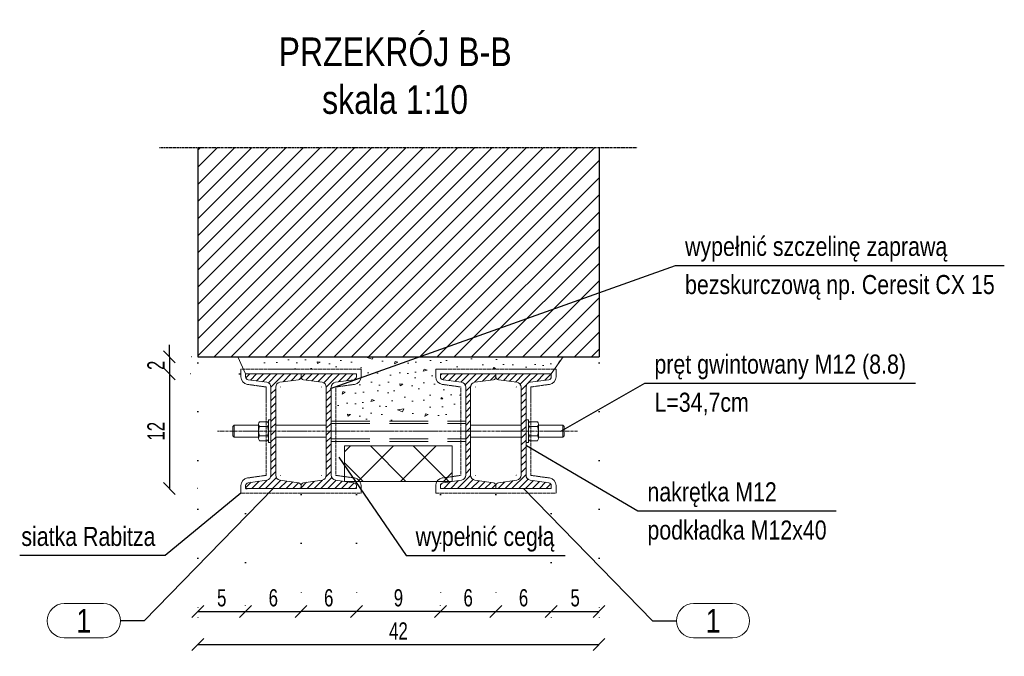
# Model space of a CAD drawing. Header units: millimetres. Extents: x 11149 to 111407, y -107619 to -23630.
# Tile 197 of 245: x 19068 to 19325, y -28778 to -28611. Entities that reach past the tile are written whole.
import ezdxf
from ezdxf.enums import TextEntityAlignment as Align

# ---------------------------------------------------------------- set-up
doc = ezdxf.new("R2010")
doc.units = ezdxf.units.MM
doc.header["$LTSCALE"] = 2
for name, pattern in [('CENTER2', [28.575, 19.05, -3.175, 3.175, -3.175]), ('DOT', [6.35, 0, -6.35]), ('HIDDEN', [9.525, 6.35, -3.175])]:
    doc.linetypes.add(name, pattern=pattern)
doc.layers.get('0').update_dxf_attribs({"plot": 0})
doc.layers.get('Defpoints').update_dxf_attribs({"color": 1})
for name, color, linetype, lineweight in [('e-cad_252', 252, 'HIDDEN', 9), ('e-cad_cienkie', 1, 'Continuous', 9), ('e-cad_kontur', 2, 'Continuous', 25), ('e-cad_opisy', 7, 'Continuous', 9), ('e-cad_osie', 22, 'CENTER2', 9), ('e-cad_stal_kontur', 222, 'Continuous', 20), ('e-cad_stal_ukryte', 222, 'HIDDEN', 9), ('e-cad_stal_wypelnienia', 224, 'Continuous', 9), ('e-cad_wymiary', 4, 'Continuous', 9)]:
    doc.layers.add(name, color=color, linetype=linetype, lineweight=lineweight)
doc.layers.add('e-cad_ukryte', color=30, linetype='HIDDEN')
doc.styles.add('e-cad_1', font='arial.ttf', dxfattribs={"width": 0.7})
doc.styles.add('e-cad_2', font='arial.ttf', dxfattribs={"width": 0.8})
doc.dimstyles.new('e-cad_1_10_[cm]', dxfattribs={"dimtxt": 1.8, "dimasz": 1.25, "dimexe": 1.25, "dimexo": 0.625, "dimgap": 0.5, "dimtad": 1, "dimdec": 0, "dimrnd": 1, "dimzin": 1, "dimtxsty": 'e-cad_1', "dimblk": 'OBLIQUE', "dimcen": 2.5, "dimclrd": 256, "dimclre": 252, "dimclrt": 7, "dimadec": 0, "dimazin": 0, "dimtfac": 1, "dimtix": 1, "dimtmove": 2, "dimatfit": 3, "dimldrblk": 'NONE', "dimfxl": 60, "dimfxlon": 1, "dimarcsym": 0})
doc.dimstyles.new('e-cad_1_25_10[cm]', dxfattribs={"dimscale": 2.5, "dimtxt": 1.8, "dimasz": 1.25, "dimexe": 1.25, "dimexo": 0.625, "dimgap": 0.5, "dimtad": 1, "dimdec": 0, "dimlfac": 0.4, "dimrnd": 1, "dimzin": 1, "dimtxsty": 'e-cad_1', "dimblk": 'OBLIQUE', "dimcen": 2.5, "dimclrd": 30, "dimclre": 252, "dimclrt": 7, "dimadec": 0, "dimazin": 0, "dimtfac": 1, "dimtix": 1, "dimtmove": 2, "dimatfit": 3, "dimfxl": 60, "dimfxlon": 1, "dimarcsym": 0})
doc.dimstyles.new('e-cad_1_25_[cm]', dxfattribs={"dimscale": 2.5, "dimtxt": 1.8, "dimasz": 1.25, "dimexe": 1.25, "dimexo": 0.625, "dimgap": 0.5, "dimtad": 1, "dimdec": 0, "dimrnd": 1, "dimzin": 1, "dimtxsty": 'e-cad_1', "dimblk": 'OBLIQUE', "dimcen": 2.5, "dimclrd": 256, "dimclre": 252, "dimclrt": 7, "dimadec": 0, "dimazin": 0, "dimtfac": 1, "dimtix": 1, "dimtmove": 2, "dimatfit": 3, "dimldrblk": 'NONE', "dimfxl": 60, "dimfxlon": 1, "dimarcsym": 0})

# ---------------------------------------------------------------- blocks, each defined once
blk = doc.blocks.new('_OBLIQUE')
at = {"color": 0, "linetype": 'ByBlock', "lineweight": -2}
blk.add_line((-0.5, -0.5), (0.5, 0.5), dxfattribs=at)
blk = doc.blocks.new('e-cad_StalOpisNiezliczalny_1')
at = {"layer": 'e-cad_cienkie', "ltscale": 0.4}
blk.add_lwpolyline([(5.87, 1.8), (1.78, 1.8, 0.991311), (1.78, -1.8), (5.87, -1.8, 0.991311)], format="xyb", close=True, dxfattribs=at)
at = {"layer": 'e-cad_opisy', "color": 9, "ltscale": 0.04, "style": 'e-cad_1', "width": 0.8}
blk.add_attdef('NR', text='', height=2.5, dxfattribs=at).set_placement((3.83, 0), align=Align.MIDDLE_CENTER)
blk = doc.blocks.new('*D1272')
at = {"layer": 'Defpoints', "color": 0, "ltscale": 0.5}
for p in [(19114.31, -28699.13), (19106.85, -28703.63), (19126.81, -28703.63)]:
    blk.add_point(p, dxfattribs=at)
at = {"layer": 'e-cad_opisy', "color": 30, "lineweight": -2}
for p, q in [((19106.85, -28699.13), (19106.85, -28696)), ((19106.85, -28699.13), (19106.85, -28703.63)), ((19106.85, -28703.63), (19106.85, -28706.75))]:
    blk.add_line(p, q, dxfattribs=at)
at = {"layer": 'e-cad_opisy', "color": 252, "linetype": 'DOT', "lineweight": -2}
for p, q in [((19112.75, -28699.13), (19103.72, -28699.13)), ((19125.25, -28703.63), (19103.72, -28703.63))]:
    blk.add_line(p, q, dxfattribs=at)
at = {"layer": 'e-cad_opisy', "color": 30, "lineweight": -2, "ltscale": 0.5, "xscale": 3.125, "yscale": 3.125, "zscale": 3.125}
for p, rotation in [((19106.85, -28699.13), 270), ((19106.85, -28703.63), 90)]:
    blk.add_blockref('_OBLIQUE', p, dxfattribs=dict(at, rotation=rotation))
at = {"layer": 'e-cad_opisy', "color": 7, "ltscale": 0.5, "insert": (19103.34, -28701.38), "char_height": 4.5, "attachment_point": 5, "rotation": 90, "style": 'e-cad_1'}
blk.add_mtext('2', dxfattribs=at)
blk = doc.blocks.new('*D1273')
at = {"layer": 'Defpoints', "color": 0, "ltscale": 0.5}
for p in [(19126.81, -28703.63), (19106.85, -28733.63), (19128.6, -28733.63)]:
    blk.add_point(p, dxfattribs=at)
at = {"layer": 'e-cad_opisy', "color": 252, "linetype": 'DOT', "lineweight": -2}
for p, q in [((19125.25, -28703.63), (19103.72, -28703.63)), ((19127.04, -28733.63), (19103.72, -28733.63))]:
    blk.add_line(p, q, dxfattribs=at)
at = {"layer": 'e-cad_opisy', "color": 30, "lineweight": -2}
blk.add_line((19106.85, -28703.63), (19106.85, -28733.63), dxfattribs=at)
at = {"layer": 'e-cad_opisy', "color": 30, "lineweight": -2, "ltscale": 0.5, "xscale": 3.125, "yscale": 3.125, "zscale": 3.125}
for p, rotation in [((19106.85, -28703.63), 90), ((19106.85, -28733.63), 270)]:
    blk.add_blockref('_OBLIQUE', p, dxfattribs=dict(at, rotation=rotation))
at = {"layer": 'e-cad_opisy', "color": 7, "ltscale": 0.5, "insert": (19103.34, -28718.63), "char_height": 4.5, "attachment_point": 5, "rotation": 90, "style": 'e-cad_1'}
blk.add_mtext('12', dxfattribs=at)
blk = doc.blocks.new('*D1274')
at = {"layer": 'Defpoints', "color": 0, "ltscale": 0.5}
for p in [(19114.31, -28699.13), (19126.81, -28738.63), (19126.81, -28765.84)]:
    blk.add_point(p, dxfattribs=at)
at = {"layer": 'e-cad_opisy', "color": 252, "linetype": 'DOT', "lineweight": -2}
for p, q in [((19114.31, -28700.69), (19114.31, -28768.97)), ((19126.81, -28740.19), (19126.81, -28768.97))]:
    blk.add_line(p, q, dxfattribs=at)
at = {"layer": 'e-cad_opisy', "color": 30, "lineweight": -2}
blk.add_line((19114.31, -28765.84), (19126.81, -28765.84), dxfattribs=at)
at = {"layer": 'e-cad_opisy', "color": 30, "lineweight": -2, "ltscale": 0.5, "xscale": 3.125, "yscale": 3.125, "zscale": 3.125, "rotation": 180}
blk.add_blockref('_OBLIQUE', (19114.31, -28765.84), dxfattribs=at)
at = {"layer": 'e-cad_opisy', "color": 30, "lineweight": -2, "ltscale": 0.5, "xscale": 3.125, "yscale": 3.125, "zscale": 3.125}
blk.add_blockref('_OBLIQUE', (19126.81, -28765.84), dxfattribs=at)
at = {"layer": 'e-cad_opisy', "color": 7, "ltscale": 0.5, "insert": (19120.56, -28762.3), "char_height": 4.5, "attachment_point": 5, "style": 'e-cad_1'}
blk.add_mtext('5', dxfattribs=at)
blk = doc.blocks.new('*D1275')
at = {"layer": 'Defpoints', "color": 0, "ltscale": 0.5}
for p in [(19219.31, -28699.13), (19206.81, -28738.63), (19219.31, -28765.84)]:
    blk.add_point(p, dxfattribs=at)
at = {"layer": 'e-cad_opisy', "color": 252, "linetype": 'DOT', "lineweight": -2}
for p, q in [((19219.31, -28700.69), (19219.31, -28768.97)), ((19206.81, -28740.19), (19206.81, -28768.97))]:
    blk.add_line(p, q, dxfattribs=at)
at = {"layer": 'e-cad_opisy', "color": 30, "lineweight": -2}
blk.add_line((19206.81, -28765.84), (19219.31, -28765.84), dxfattribs=at)
at = {"layer": 'e-cad_opisy', "color": 30, "lineweight": -2, "ltscale": 0.5, "xscale": 3.125, "yscale": 3.125, "zscale": 3.125, "rotation": 180}
blk.add_blockref('_OBLIQUE', (19206.81, -28765.84), dxfattribs=at)
at = {"layer": 'e-cad_opisy', "color": 30, "lineweight": -2, "ltscale": 0.5, "xscale": 3.125, "yscale": 3.125, "zscale": 3.125}
blk.add_blockref('_OBLIQUE', (19219.31, -28765.84), dxfattribs=at)
at = {"layer": 'e-cad_opisy', "color": 7, "ltscale": 0.5, "insert": (19213.06, -28762.3), "char_height": 4.5, "attachment_point": 5, "style": 'e-cad_1'}
blk.add_mtext('5', dxfattribs=at)
blk = doc.blocks.new('*D1276')
at = {"layer": 'Defpoints', "color": 0, "ltscale": 0.5}
for p in [(19114.31, -28765.84), (19219.31, -28765.84), (19219.31, -28774.46)]:
    blk.add_point(p, dxfattribs=at)
at = {"layer": 'e-cad_opisy', "color": 252, "linetype": 'DOT', "lineweight": -2}
for p, q in [((19114.31, -28767.4), (19114.31, -28777.59)), ((19219.31, -28767.4), (19219.31, -28777.59))]:
    blk.add_line(p, q, dxfattribs=at)
at = {"layer": 'e-cad_opisy', "color": 30, "lineweight": -2}
blk.add_line((19114.31, -28774.46), (19219.31, -28774.46), dxfattribs=at)
at = {"layer": 'e-cad_opisy', "color": 30, "lineweight": -2, "ltscale": 0.5, "xscale": 3.125, "yscale": 3.125, "zscale": 3.125, "rotation": 180}
blk.add_blockref('_OBLIQUE', (19114.31, -28774.46), dxfattribs=at)
at = {"layer": 'e-cad_opisy', "color": 30, "lineweight": -2, "ltscale": 0.5, "xscale": 3.125, "yscale": 3.125, "zscale": 3.125}
blk.add_blockref('_OBLIQUE', (19219.31, -28774.46), dxfattribs=at)
at = {"layer": 'e-cad_opisy', "color": 7, "ltscale": 0.5, "insert": (19166.81, -28770.95), "char_height": 4.5, "attachment_point": 5, "style": 'e-cad_1'}
blk.add_mtext('42', dxfattribs=at)
blk = doc.blocks.new('*D1297')
at = {"layer": 'Defpoints', "color": 0, "ltscale": 0.5}
for p in [(19141.31, -28733.63), (19126.81, -28765.84), (19141.31, -28765.84)]:
    blk.add_point(p, dxfattribs=at)
at = {"layer": 'e-cad_opisy', "color": 252, "linetype": 'DOT', "lineweight": -2}
for p, q in [((19141.31, -28735.19), (19141.31, -28768.97)), ((19126.81, -28764.28), (19126.81, -28762.72))]:
    blk.add_line(p, q, dxfattribs=at)
at = {"layer": 'e-cad_opisy', "color": 30, "lineweight": -2}
blk.add_line((19126.81, -28765.84), (19141.31, -28765.84), dxfattribs=at)
at = {"layer": 'e-cad_opisy', "color": 30, "lineweight": -2, "ltscale": 0.5, "xscale": 3.125, "yscale": 3.125, "zscale": 3.125, "rotation": 180}
blk.add_blockref('_OBLIQUE', (19126.81, -28765.84), dxfattribs=at)
at = {"layer": 'e-cad_opisy', "color": 30, "lineweight": -2, "ltscale": 0.5, "xscale": 3.125, "yscale": 3.125, "zscale": 3.125}
blk.add_blockref('_OBLIQUE', (19141.31, -28765.84), dxfattribs=at)
at = {"layer": 'e-cad_opisy', "color": 7, "ltscale": 0.5, "insert": (19134.06, -28762.29), "char_height": 4.5, "attachment_point": 5, "style": 'e-cad_1'}
blk.add_mtext('6', dxfattribs=at)
blk = doc.blocks.new('*D1298')
at = {"layer": 'Defpoints', "color": 0, "ltscale": 0.5}
for p in [(19177.81, -28733.63), (19192.31, -28733.63), (19192.31, -28765.84)]:
    blk.add_point(p, dxfattribs=at)
at = {"layer": 'e-cad_opisy', "color": 252, "linetype": 'DOT', "lineweight": -2}
for p, q in [((19177.81, -28735.19), (19177.81, -28768.97)), ((19192.31, -28735.19), (19192.31, -28768.97))]:
    blk.add_line(p, q, dxfattribs=at)
at = {"layer": 'e-cad_opisy', "color": 30, "lineweight": -2}
blk.add_line((19177.81, -28765.84), (19192.31, -28765.84), dxfattribs=at)
at = {"layer": 'e-cad_opisy', "color": 30, "lineweight": -2, "ltscale": 0.5, "xscale": 3.125, "yscale": 3.125, "zscale": 3.125, "rotation": 180}
blk.add_blockref('_OBLIQUE', (19177.81, -28765.84), dxfattribs=at)
at = {"layer": 'e-cad_opisy', "color": 30, "lineweight": -2, "ltscale": 0.5, "xscale": 3.125, "yscale": 3.125, "zscale": 3.125}
blk.add_blockref('_OBLIQUE', (19192.31, -28765.84), dxfattribs=at)
at = {"layer": 'e-cad_opisy', "color": 7, "ltscale": 0.5, "insert": (19185.06, -28762.29), "char_height": 4.5, "attachment_point": 5, "style": 'e-cad_1'}
blk.add_mtext('6', dxfattribs=at)
blk = doc.blocks.new('*D1299')
at = {"layer": 'Defpoints', "color": 0, "ltscale": 0.5}
for p in [(19192.31, -28733.63), (19206.81, -28765.84), (19206.81, -28765.84)]:
    blk.add_point(p, dxfattribs=at)
at = {"layer": 'e-cad_opisy', "color": 252, "linetype": 'DOT', "lineweight": -2}
for p, q in [((19192.31, -28735.19), (19192.31, -28768.97)), ((19206.81, -28767.4), (19206.81, -28768.97))]:
    blk.add_line(p, q, dxfattribs=at)
at = {"layer": 'e-cad_opisy', "color": 30, "lineweight": -2}
blk.add_line((19192.31, -28765.84), (19206.81, -28765.84), dxfattribs=at)
at = {"layer": 'e-cad_opisy', "color": 30, "lineweight": -2, "ltscale": 0.5, "xscale": 3.125, "yscale": 3.125, "zscale": 3.125, "rotation": 180}
blk.add_blockref('_OBLIQUE', (19192.31, -28765.84), dxfattribs=at)
at = {"layer": 'e-cad_opisy', "color": 30, "lineweight": -2, "ltscale": 0.5, "xscale": 3.125, "yscale": 3.125, "zscale": 3.125}
blk.add_blockref('_OBLIQUE', (19206.81, -28765.84), dxfattribs=at)
at = {"layer": 'e-cad_opisy', "color": 7, "ltscale": 0.5, "insert": (19199.56, -28762.29), "char_height": 4.5, "attachment_point": 5, "style": 'e-cad_1'}
blk.add_mtext('6', dxfattribs=at)
blk = doc.blocks.new('*D1306')
at = {"layer": 'Defpoints', "color": 0, "ltscale": 0.5}
for p in [(19155.81, -28733.63), (19155.81, -28765.84), (19177.81, -28765.84)]:
    blk.add_point(p, dxfattribs=at)
at = {"layer": 'e-cad_opisy', "color": 252, "linetype": 'DOT', "lineweight": -2}
for p, q in [((19155.81, -28735.19), (19155.81, -28768.97)), ((19177.81, -28764.28), (19177.81, -28762.72))]:
    blk.add_line(p, q, dxfattribs=at)
at = {"layer": 'e-cad_opisy', "color": 30, "lineweight": -2}
blk.add_line((19177.81, -28765.84), (19155.81, -28765.84), dxfattribs=at)
at = {"layer": 'e-cad_opisy', "color": 30, "lineweight": -2, "ltscale": 0.5, "xscale": 3.125, "yscale": 3.125, "zscale": 3.125, "rotation": 180}
blk.add_blockref('_OBLIQUE', (19155.81, -28765.84), dxfattribs=at)
at = {"layer": 'e-cad_opisy', "color": 30, "lineweight": -2, "ltscale": 0.5, "xscale": 3.125, "yscale": 3.125, "zscale": 3.125}
blk.add_blockref('_OBLIQUE', (19177.81, -28765.84), dxfattribs=at)
at = {"layer": 'e-cad_opisy', "color": 7, "ltscale": 0.5, "insert": (19166.81, -28762.29), "char_height": 4.5, "attachment_point": 5, "style": 'e-cad_1'}
blk.add_mtext('9', dxfattribs=at)
blk = doc.blocks.new('*D1307')
at = {"layer": 'Defpoints', "color": 0, "ltscale": 0.5}
for p in [(19141.31, -28733.63), (19155.81, -28733.63), (19141.31, -28765.84)]:
    blk.add_point(p, dxfattribs=at)
at = {"layer": 'e-cad_opisy', "color": 252, "linetype": 'DOT', "lineweight": -2}
for p, q in [((19141.31, -28735.19), (19141.31, -28768.97)), ((19155.81, -28735.19), (19155.81, -28768.97))]:
    blk.add_line(p, q, dxfattribs=at)
at = {"layer": 'e-cad_opisy', "color": 30, "lineweight": -2}
blk.add_line((19155.81, -28765.84), (19141.31, -28765.84), dxfattribs=at)
at = {"layer": 'e-cad_opisy', "color": 30, "lineweight": -2, "ltscale": 0.5, "xscale": 3.125, "yscale": 3.125, "zscale": 3.125, "rotation": 180}
blk.add_blockref('_OBLIQUE', (19141.31, -28765.84), dxfattribs=at)
at = {"layer": 'e-cad_opisy', "color": 30, "lineweight": -2, "ltscale": 0.5, "xscale": 3.125, "yscale": 3.125, "zscale": 3.125}
blk.add_blockref('_OBLIQUE', (19155.81, -28765.84), dxfattribs=at)
at = {"layer": 'e-cad_opisy', "color": 7, "ltscale": 0.5, "insert": (19148.56, -28762.29), "char_height": 4.5, "attachment_point": 5, "style": 'e-cad_1'}
blk.add_mtext('6', dxfattribs=at)

msp = doc.modelspace()

# ---------------------------------------------------------------- hatches: boundary and pattern name
at = {"layer": 'e-cad_252', "ltscale": 10}
h = msp.add_hatch(dxfattribs=at)
h.set_pattern_fill('ANSI31', color=256)
h.set_pattern_definition([(45, (16840.1185, -33060.9944), (-2.245064, 2.245064), [])])
h.paths.add_polyline_path([(19114.31, -28644.34), (19114.31, -28699.13), (19219.31, -28699.13), (19219.31, -28644.34)])
at = {"layer": 'e-cad_252', "ltscale": 0.8}
h = msp.add_hatch(dxfattribs=at)
h.set_pattern_fill('CONC', color=256, scale=0.625, angle=30)
h.set_pattern_definition([(30, (9422.284, -33346.816), (-7.9375, 13.748153), [0, -15.875]), (30, (9425.199, -33351.548), (-7.9375, 13.748153), [0, -15.875]), (30, (9421.325, -33343.886), (-7.9375, 13.748153), [0, -15.875]), (8.1986, (9416.637, -33352.2756), (49.1819629, 10.0643501), [1.709785, -83.77971]), (246.8699, (9418.3292, -33352.0317), (25.36945775, 51.3088076), [0.79375, -78.58125]), (160.6013, (9418.0174, -33352.7617), (116.36576442, -42.80140287), [1.463596, -144.896665]), (236.5651, (9414.433, -33357.031), (-5.8106313, -21.6856646), [0.35498, -35.142599]), (356.3099, (9414.2374, -33357.327), (35.433811, 2.1268249), [0.57239, -56.66575]), (138.4349, (9414.8086, -33357.364), (-29.6231348, 19.5588252), [0.502015, -49.699148]), (255, (9424.026, -33353.326), (7.937502, -13.748158), [0.673513, -21.777119]), (30, (9423.851, -33353.976), (5.810653, 21.685653), [0.9525, -14.9225]), (165, (9424.676, -33353.5), (-13.748158, -7.937502), [0.673513, -21.777119]), (281.5651, (9417.296, -33345.4793), (-2.1268721, 35.4337999), [0.502015, -49.699148]), (30, (9417.396, -33345.971), (5.810653, 21.685653), [0.79375, -15.08125]), (173.1301, (9418.084, -33345.5743), (-57.1194597, 3.6838089), [0.79375, -78.58125]), (243.6901, (9409.93, -33349.5487), (19.5587899, 29.6231681), [0.57239, -56.66575]), (11.5651, (9409.676, -33350.062), (-35.4337999, -2.1268721), [1.00403, -49.197133]), (156.8699, (9410.66, -33349.8605), (51.3088076, -25.36945775), [0.79375, -78.58125]), (30, (9414.234, -33347.797), (-7.9375, 13.748153), [0, -15.875]), (30, (9412.586, -33353.514), (-7.9375, 13.748153), [0, -15.875]), (30, (9419.372, -33356.379), (-7.9375, 13.748153), [0, -15.875]), (30, (9420.624, -33349.974), (-7.9375, 13.748153), [0, -15.875]), (30, (9415.288, -33349.938), (-7.9375, 13.748153), [0, -15.875]), (30, (9412.025, -33351.272), (-7.9375, 13.748153), [0, -15.875]), (30, (9413.738, -33351.383), (-7.9375, 13.748153), [0, -15.875]), (30, (9415.093, -33355), (-7.9375, 13.748153), [0, -15.875]), (30, (9411.476, -33356.355), (-7.9375, 13.748153), [0, -15.875]), (30, (9409.788, -33353.113), (-7.9375, 13.748153), [0, -15.875]), (30, (9407.63, -33350.327), (-7.9375, 13.748153), [0, -15.875]), (30, (9411.574, -33347.316), (-7.9375, 13.748153), [0, -15.875]), (30, (9414.281, -33345.02), (-7.9375, 13.748153), [0, -15.875]), (30, (9419.41, -33342.792), (-7.9375, 13.748153), [0, -15.875]), (30, (9418.572, -33348.959), (-7.9375, 13.748153), [0, -15.875]), (30, (9415.768, -33347.278), (-7.9375, 13.748153), [0, -15.875]), (30, (9420.678, -33353.242), (-7.9375, 13.748153), [0, -15.875]), (30, (9416.95, -33356.31), (-7.9375, 13.748153), [0, -15.875]), (30, (9422.821, -33356.954), (-7.9375, 13.748153), [0, -15.875]), (30, (9417.808, -33358.749), (-7.9375, 13.748153), [0, -15.875]), (30, (9413.647, -33361.701), (-7.9375, 13.748153), [0, -15.875]), (30, (9415.693, -33361.436), (-7.9375, 13.748153), [0, -15.875]), (30, (9414.72, -33359.432), (-7.9375, 13.748153), [0, -15.875]), (30, (9425.2, -33356.313), (-7.9375, 13.748153), [0, -15.875]), (30, (9423.596, -33349.724), (-7.9375, 13.748153), [0, -15.875]), (30, (9420.527, -33345.997), (-7.9375, 13.748153), [0, -15.875]), (30, (9419.918, -33359.547), (-7.9375, 13.748153), [0, -15.875])])
h.paths.add_polyline_path([(19124.8, -28699.13), (19126.25, -28702.38), (19157.06, -28702.38), (19157.06, -28704.37, -0.370858), (19155.32, -28706.37), (19150.48, -28707.05, 0.374036), (19150.45, -28707.09), (19150.45, -28715.96), (19183.18, -28715.96), (19183.18, -28707.09, 0.374036), (19183.15, -28707.05), (19178.3, -28706.37, -0.370858), (19176.56, -28704.37), (19176.56, -28702.38), (19207.69, -28702.38), (19209.96, -28699.13)])
at = {"layer": 'e-cad_252', "ltscale": 10}
h = msp.add_hatch(dxfattribs=at)
h.set_pattern_fill('ANSI37', color=256, scale=2.5)
h.set_pattern_definition([(45, (1695.869, -28523.4204), (-5.61266, 5.61266), []), (135, (1695.869, -28523.4204), (-5.61266, -5.61266), [])])
h.paths.add_polyline_path([(19152.72, -28731.78), (19180.91, -28731.78), (19180.91, -28722.46), (19152.72, -28722.46)])
at = {"layer": 'e-cad_stal_wypelnienia', "ltscale": 0.4}
h = msp.add_hatch(dxfattribs=at)
h.set_pattern_fill('ANSI31', color=256, scale=0.4, style=0)
h.set_pattern_definition([(45, (-5363.4664, -45664.1595), (-0.89802561, 0.89802561), [])])
edge = h.paths.add_edge_path()
edge.add_line((19126.81, -28733.63), (19126.81, -28732.88))
edge.add_ellipse((19127.6, -28732.89), major_axis=(-0.783, 0), ratio=1, start_angle=278.4848, end_angle=359.4848, ccw=False)
edge.add_line((19127.48, -28732.12), (19132.33, -28731.44))
edge.add_ellipse((19132.14, -28730.16), major_axis=(1.29, 0), ratio=1, start_angle=278.4848, end_angle=359.4848)
edge.add_line((19133.43, -28730.17), (19133.43, -28707.08))
edge.add_ellipse((19132.14, -28707.09), major_axis=(1.29, 0), ratio=1, start_angle=0.5152, end_angle=81.5152)
edge.add_line((19132.33, -28705.82), (19127.48, -28705.14))
edge.add_ellipse((19127.6, -28704.36), major_axis=(-0.783, 0), ratio=1, start_angle=360.5152, end_angle=441.5152, ccw=False)
edge.add_line((19126.81, -28704.37), (19126.81, -28703.63))
edge.add_line((19126.81, -28703.63), (19141.31, -28703.63))
edge.add_line((19141.31, -28703.63), (19141.31, -28704.37))
edge.add_ellipse((19140.53, -28704.36), major_axis=(-0.783, 0), ratio=1, start_angle=458.4848, end_angle=539.4848, ccw=False)
edge.add_line((19140.65, -28705.14), (19135.8, -28705.82))
edge.add_ellipse((19135.99, -28707.09), major_axis=(1.29, 0), ratio=1, start_angle=98.4848, end_angle=179.4848)
edge.add_line((19134.7, -28707.08), (19134.7, -28730.17))
edge.add_ellipse((19135.99, -28730.16), major_axis=(1.29, 0), ratio=1, start_angle=180.5152, end_angle=261.5152)
edge.add_line((19135.8, -28731.44), (19140.65, -28732.12))
edge.add_ellipse((19140.53, -28732.89), major_axis=(-0.783, 0), ratio=1, start_angle=180.5152, end_angle=261.5152, ccw=False)
edge.add_line((19141.31, -28732.88), (19141.31, -28733.63))
edge.add_line((19141.31, -28733.63), (19126.81, -28733.63))
h = msp.add_hatch(dxfattribs=at)
h.set_pattern_fill('ANSI31', color=256, scale=0.4, style=0)
h.set_pattern_definition([(45, (-5348.9664, -45664.1595), (-0.89802561, 0.89802561), [])])
edge = h.paths.add_edge_path()
edge.add_line((19141.31, -28733.63), (19141.31, -28732.88))
edge.add_ellipse((19142.1, -28732.89), major_axis=(-0.783, 0), ratio=1, start_angle=278.4848, end_angle=359.4848, ccw=False)
edge.add_line((19141.98, -28732.12), (19146.83, -28731.44))
edge.add_ellipse((19146.64, -28730.16), major_axis=(1.29, 0), ratio=1, start_angle=278.4848, end_angle=359.4848)
edge.add_line((19147.93, -28730.17), (19147.93, -28707.08))
edge.add_ellipse((19146.64, -28707.09), major_axis=(1.29, 0), ratio=1, start_angle=0.5152, end_angle=81.5152)
edge.add_line((19146.83, -28705.82), (19141.98, -28705.14))
edge.add_ellipse((19142.1, -28704.36), major_axis=(-0.783, 0), ratio=1, start_angle=360.5152, end_angle=441.5152, ccw=False)
edge.add_line((19141.31, -28704.37), (19141.31, -28703.63))
edge.add_line((19141.31, -28703.63), (19155.81, -28703.63))
edge.add_line((19155.81, -28703.63), (19155.81, -28704.37))
edge.add_ellipse((19155.03, -28704.36), major_axis=(-0.783, 0), ratio=1, start_angle=458.4848, end_angle=539.4848, ccw=False)
edge.add_line((19155.15, -28705.14), (19150.3, -28705.82))
edge.add_ellipse((19150.49, -28707.09), major_axis=(1.29, 0), ratio=1, start_angle=98.4848, end_angle=179.4848)
edge.add_line((19149.2, -28707.08), (19149.2, -28730.17))
edge.add_ellipse((19150.49, -28730.16), major_axis=(1.29, 0), ratio=1, start_angle=180.5152, end_angle=261.5152)
edge.add_line((19150.3, -28731.44), (19155.15, -28732.12))
edge.add_ellipse((19155.03, -28732.89), major_axis=(-0.783, 0), ratio=1, start_angle=180.5152, end_angle=261.5152, ccw=False)
edge.add_line((19155.81, -28732.88), (19155.81, -28733.63))
edge.add_line((19155.81, -28733.63), (19141.31, -28733.63))
h = msp.add_hatch(dxfattribs=at)
h.set_pattern_fill('ANSI31', color=256, scale=0.4, angle=180, style=0)
h.set_pattern_definition([(45, (-5381.4664, -45664.1595), (-0.89802561, 0.89802561), [])])
edge = h.paths.add_edge_path()
edge.add_line((19192.31, -28733.63), (19192.31, -28732.88))
edge.add_ellipse((19191.53, -28732.89), major_axis=(0.783, 0), ratio=1, start_angle=0.5152, end_angle=81.5152)
edge.add_line((19191.65, -28732.12), (19186.8, -28731.44))
edge.add_ellipse((19186.99, -28730.16), major_axis=(-1.29, 0), ratio=1, start_angle=360.5152, end_angle=441.5152, ccw=False)
edge.add_line((19185.7, -28730.17), (19185.7, -28707.08))
edge.add_ellipse((19186.99, -28707.09), major_axis=(-1.29, 0), ratio=1, start_angle=278.4848, end_angle=359.4848, ccw=False)
edge.add_line((19186.8, -28705.82), (19191.65, -28705.14))
edge.add_ellipse((19191.53, -28704.36), major_axis=(0.783, 0), ratio=1, start_angle=278.4848, end_angle=359.4848)
edge.add_line((19192.31, -28704.37), (19192.31, -28703.63))
edge.add_line((19192.31, -28703.63), (19177.81, -28703.63))
edge.add_line((19177.81, -28703.63), (19177.81, -28704.37))
edge.add_ellipse((19178.6, -28704.36), major_axis=(0.783, 0), ratio=1, start_angle=180.5152, end_angle=261.5152)
edge.add_line((19178.48, -28705.14), (19183.33, -28705.82))
edge.add_ellipse((19183.14, -28707.09), major_axis=(-1.29, 0), ratio=1, start_angle=180.5152, end_angle=261.5152, ccw=False)
edge.add_line((19184.43, -28707.08), (19184.43, -28730.17))
edge.add_ellipse((19183.14, -28730.16), major_axis=(-1.29, 0), ratio=1, start_angle=458.4848, end_angle=539.4848, ccw=False)
edge.add_line((19183.33, -28731.44), (19178.48, -28732.12))
edge.add_ellipse((19178.6, -28732.89), major_axis=(0.783, 0), ratio=1, start_angle=98.4848, end_angle=179.4848)
edge.add_line((19177.81, -28732.88), (19177.81, -28733.63))
edge.add_line((19177.81, -28733.63), (19192.31, -28733.63))
h = msp.add_hatch(dxfattribs=at)
h.set_pattern_fill('ANSI31', color=256, scale=0.4, angle=180, style=0)
h.set_pattern_definition([(45, (-5395.9664, -45664.1595), (-0.89802561, 0.89802561), [])])
edge = h.paths.add_edge_path()
edge.add_line((19206.81, -28733.63), (19206.81, -28732.88))
edge.add_ellipse((19206.03, -28732.89), major_axis=(0.783, 0), ratio=1, start_angle=0.5152, end_angle=81.5152)
edge.add_line((19206.15, -28732.12), (19201.3, -28731.44))
edge.add_ellipse((19201.49, -28730.16), major_axis=(-1.29, 0), ratio=1, start_angle=360.5152, end_angle=441.5152, ccw=False)
edge.add_line((19200.2, -28730.17), (19200.2, -28707.08))
edge.add_ellipse((19201.49, -28707.09), major_axis=(-1.29, 0), ratio=1, start_angle=278.4848, end_angle=359.4848, ccw=False)
edge.add_line((19201.3, -28705.82), (19206.15, -28705.14))
edge.add_ellipse((19206.03, -28704.36), major_axis=(0.783, 0), ratio=1, start_angle=278.4848, end_angle=359.4848)
edge.add_line((19206.81, -28704.37), (19206.81, -28703.63))
edge.add_line((19206.81, -28703.63), (19192.31, -28703.63))
edge.add_line((19192.31, -28703.63), (19192.31, -28704.37))
edge.add_ellipse((19193.1, -28704.36), major_axis=(0.783, 0), ratio=1, start_angle=180.5152, end_angle=261.5152)
edge.add_line((19192.98, -28705.14), (19197.83, -28705.82))
edge.add_ellipse((19197.64, -28707.09), major_axis=(-1.29, 0), ratio=1, start_angle=180.5152, end_angle=261.5152, ccw=False)
edge.add_line((19198.93, -28707.08), (19198.93, -28730.17))
edge.add_ellipse((19197.64, -28730.16), major_axis=(-1.29, 0), ratio=1, start_angle=458.4848, end_angle=539.4848, ccw=False)
edge.add_line((19197.83, -28731.44), (19192.98, -28732.12))
edge.add_ellipse((19193.1, -28732.89), major_axis=(0.783, 0), ratio=1, start_angle=98.4848, end_angle=179.4848)
edge.add_line((19192.31, -28732.88), (19192.31, -28733.63))
edge.add_line((19192.31, -28733.63), (19206.81, -28733.63))

# ---------------------------------------------------------------- linework, layer by layer
at = {"layer": 'e-cad_kontur', "ltscale": 0.8}
for p, q in [((19114.31, -28644.34), (19114.31, -28699.13)), ((19219.31, -28644.34), (19219.31, -28699.13)), ((19114.31, -28699.13), (19219.31, -28699.13))]:
    msp.add_line(p, q, dxfattribs=at)
at = {"layer": 'e-cad_opisy'}
for p, q in [((19114.31, -28699.13), (19114.31, -28644.34)), ((19219.31, -28699.13), (19219.31, -28644.34))]:
    msp.add_line(p, q, dxfattribs=at)
at = {"layer": 'e-cad_opisy', "color": 0, "linetype": 'HIDDEN', "ltscale": 4}
for p, q in [((19123.43, -28717.41), (19123.43, -28719.83)), ((19123.8, -28717.03), (19123.8, -28720.21)), ((19134.7, -28717.03), (19147.93, -28717.03)), ((19198.93, -28717.03), (19185.7, -28717.03)), ((19209.83, -28717.03), (19209.83, -28720.21)), ((19210.2, -28717.41), (19210.2, -28719.83)), ((19134.7, -28720.21), (19147.93, -28720.21)), ((19198.93, -28720.21), (19185.7, -28720.21))]:
    msp.add_line(p, q, dxfattribs=at)
at = {"layer": 'e-cad_opisy'}
for points in [[(19130.46, -28717.39, -0.419144), (19130.46, -28716.14)], [(19132.54, -28717.39, 0.419144), (19132.54, -28716.14)], [(19201.09, -28717.39, -0.419144), (19201.09, -28716.14)], [(19203.17, -28717.39, 0.419144), (19203.17, -28716.14)], [(19130.46, -28719.87, -0.209572), (19130.46, -28717.39)], [(19132.54, -28719.87, 0.209572), (19132.54, -28717.39)], [(19201.09, -28719.87, -0.209572), (19201.09, -28717.39)], [(19203.17, -28719.87, 0.209572), (19203.17, -28717.39)], [(19130.46, -28721.11, -0.419144), (19130.46, -28719.87)], [(19132.54, -28721.11, 0.419144), (19132.54, -28719.87)], [(19201.09, -28721.11, -0.419144), (19201.09, -28719.87)], [(19203.17, -28721.11, 0.419144), (19203.17, -28719.87)]]:
    msp.add_lwpolyline(points, format="xyb", dxfattribs=at)
for points in [[(19130.46, -28716.14), (19132.54, -28716.14)], [(19133.43, -28721.63), (19133.43, -28715.63), (19132.8, -28715.63), (19132.8, -28721.63), (19133.43, -28721.63)], [(19200.2, -28721.63), (19200.2, -28715.63), (19200.83, -28715.63), (19200.83, -28721.63), (19200.2, -28721.63)], [(19203.17, -28716.14), (19201.09, -28716.14)], [(19130.2, -28720.49), (19130.2, -28716.77)], [(19130.2, -28717.39), (19132.8, -28717.39)], [(19132.8, -28720.49), (19132.8, -28716.77)], [(19200.83, -28720.49), (19200.83, -28716.77)], [(19203.43, -28717.39), (19200.83, -28717.39)], [(19203.43, -28720.49), (19203.43, -28716.77)], [(19130.2, -28719.87), (19132.8, -28719.87)], [(19130.46, -28721.11), (19132.54, -28721.11)], [(19203.43, -28719.87), (19200.83, -28719.87)], [(19203.17, -28721.11), (19201.09, -28721.11)]]:
    msp.add_lwpolyline(points, dxfattribs=at)
at = {"layer": 'e-cad_opisy', "color": 0, "linetype": 'HIDDEN', "ltscale": 4}
for points in [[(19123.43, -28717.41), (19123.8, -28717.03), (19130.2, -28717.03)], [(19210.2, -28717.41), (19209.83, -28717.03), (19203.43, -28717.03)], [(19123.43, -28719.83), (19123.8, -28720.21), (19130.2, -28720.21)], [(19210.2, -28719.83), (19209.83, -28720.21), (19203.43, -28720.21)]]:
    msp.add_lwpolyline(points, dxfattribs=at)
at = {"layer": 'e-cad_osie', "ltscale": 0.02}
msp.add_lwpolyline([(19213.71, -28718.63), (19119.49, -28718.63)], dxfattribs=at)
at = {"layer": 'e-cad_stal_kontur', "ltscale": 0.4}
for p, q in [((19125.56, -28704.37), (19125.56, -28702.38)), ((19157.06, -28702.38), (19157.06, -28704.37)), ((19176.56, -28702.38), (19176.56, -28704.37)), ((19208.06, -28704.37), (19208.06, -28702.38)), ((19125.56, -28734.88), (19125.56, -28732.88)), ((19157.06, -28732.88), (19157.06, -28734.88)), ((19176.56, -28732.88), (19176.56, -28734.88)), ((19208.06, -28734.88), (19208.06, -28732.88))]:
    msp.add_line(p, q, dxfattribs=at)
at = {"layer": 'e-cad_stal_kontur', "linetype": 'HIDDEN', "ltscale": 0.01}
for p, q in [((19125.56, -28702.38), (19157.06, -28702.38)), ((19208.06, -28702.38), (19176.56, -28702.38)), ((19132.14, -28707.05), (19127.3, -28706.37)), ((19132.18, -28730.16), (19132.18, -28707.09)), ((19150.45, -28707.09), (19150.45, -28730.16)), ((19155.32, -28706.37), (19150.48, -28707.05)), ((19178.3, -28706.37), (19183.15, -28707.05)), ((19183.18, -28707.09), (19183.18, -28730.16)), ((19201.45, -28730.16), (19201.45, -28707.09)), ((19201.49, -28707.05), (19206.32, -28706.37)), ((19127.3, -28730.88), (19132.15, -28730.2)), ((19150.49, -28730.2), (19155.32, -28730.88)), ((19183.14, -28730.2), (19178.3, -28730.88)), ((19206.32, -28730.88), (19201.48, -28730.2)), ((19157.06, -28734.88), (19125.56, -28734.88)), ((19176.56, -28734.88), (19208.06, -28734.88))]:
    msp.add_line(p, q, dxfattribs=at)
at = {"layer": 'e-cad_stal_kontur', "ltscale": 0.4}
for points in [[(19126.81, -28733.63), (19126.81, -28732.88, -0.368919), (19127.48, -28732.12), (19132.33, -28731.44, 0.368919), (19133.43, -28730.17), (19133.43, -28707.08, 0.368919), (19132.33, -28705.82), (19127.48, -28705.14, -0.368919), (19126.81, -28704.37), (19126.81, -28703.63), (19141.31, -28703.63), (19141.31, -28704.37, -0.368919), (19140.65, -28705.14), (19135.8, -28705.82, 0.368919), (19134.7, -28707.08), (19134.7, -28730.17, 0.368919), (19135.8, -28731.44), (19140.65, -28732.12, -0.368919), (19141.31, -28732.88), (19141.31, -28733.63), (19126.81, -28733.63)], [(19141.31, -28733.63), (19141.31, -28732.88, -0.368919), (19141.98, -28732.12), (19146.83, -28731.44, 0.368919), (19147.93, -28730.17), (19147.93, -28707.08, 0.368919), (19146.83, -28705.82), (19141.98, -28705.14, -0.368919), (19141.31, -28704.37), (19141.31, -28703.63), (19155.81, -28703.63), (19155.81, -28704.37, -0.368919), (19155.15, -28705.14), (19150.3, -28705.82, 0.368919), (19149.2, -28707.08), (19149.2, -28730.17, 0.368919), (19150.3, -28731.44), (19155.15, -28732.12, -0.368919), (19155.81, -28732.88), (19155.81, -28733.63), (19141.31, -28733.63)], [(19192.31, -28733.63), (19192.31, -28732.88, 0.368919), (19191.65, -28732.12), (19186.8, -28731.44, -0.368919), (19185.7, -28730.17), (19185.7, -28707.08, -0.368919), (19186.8, -28705.82), (19191.65, -28705.14, 0.368919), (19192.31, -28704.37), (19192.31, -28703.63), (19177.81, -28703.63), (19177.81, -28704.37, 0.368919), (19178.48, -28705.14), (19183.33, -28705.82, -0.368919), (19184.43, -28707.08), (19184.43, -28730.17, -0.368919), (19183.33, -28731.44), (19178.48, -28732.12, 0.368919), (19177.81, -28732.88), (19177.81, -28733.63), (19192.31, -28733.63)], [(19206.81, -28733.63), (19206.81, -28732.88, 0.368919), (19206.15, -28732.12), (19201.3, -28731.44, -0.368919), (19200.2, -28730.17), (19200.2, -28707.08, -0.368919), (19201.3, -28705.82), (19206.15, -28705.14, 0.368919), (19206.81, -28704.37), (19206.81, -28703.63), (19192.31, -28703.63), (19192.31, -28704.37, 0.368919), (19192.98, -28705.14), (19197.83, -28705.82, -0.368919), (19198.93, -28707.08), (19198.93, -28730.17, -0.368919), (19197.83, -28731.44), (19192.98, -28732.12, 0.368919), (19192.31, -28732.88), (19192.31, -28733.63), (19206.81, -28733.63)]]:
    msp.add_lwpolyline(points, format="xyb", dxfattribs=at)
at = {"layer": 'e-cad_stal_kontur', "color": 0}
for points in [[(19149.2, -28715.96), (19149.2, -28721.29)], [(19184.43, -28715.96), (19184.43, -28721.29)]]:
    msp.add_lwpolyline(points, dxfattribs=at)
at = {"layer": 'e-cad_stal_kontur', "ltscale": 0.4}
for centre, radius, start, end in [((19127.6, -28704.36), 2.03, 180.3197, 261.7106), ((19155.03, -28704.36), 2.03, 278.2894, 359.6803), ((19178.6, -28704.36), 2.03, 180.3197, 261.7106), ((19206.03, -28704.36), 2.03, 278.2894, 359.6803), ((19132.14, -28707.09), 0.0384, 2.9856, 85.016), ((19135.99, -28707.09), 0.0384, 100.9552, 182.9856), ((19146.64, -28707.09), 0.0384, 2.9856, 85.016), ((19186.99, -28707.09), 0.0384, 94.984, 177.0144), ((19197.64, -28707.09), 0.0384, 357.0144, 79.0448), ((19201.49, -28707.09), 0.0384, 94.984, 177.0144), ((19127.6, -28732.89), 2.03, 98.2894, 179.6803), ((19132.14, -28730.16), 0.0384, 280.9552, 2.9856), ((19135.99, -28730.16), 0.0384, 182.9856, 265.016), ((19146.64, -28730.16), 0.0384, 280.9552, 2.9856), ((19150.49, -28730.16), 0.0384, 182.9856, 265.016), ((19155.03, -28732.89), 2.03, 0.3197, 81.7106), ((19178.6, -28732.89), 2.03, 98.2894, 179.6803), ((19183.14, -28730.16), 0.0384, 274.984, 357.0144), ((19186.99, -28730.16), 0.0384, 177.0144, 259.0448), ((19197.64, -28730.16), 0.0384, 274.984, 357.0144), ((19201.49, -28730.16), 0.0384, 177.0144, 259.0448), ((19206.03, -28732.89), 2.03, 0.3197, 81.7106)]:
    msp.add_arc(centre, radius, start, end, dxfattribs=at)
at = {"layer": 'e-cad_stal_kontur', "linetype": 'HIDDEN', "ltscale": 0.01}
for centre, start, end in [((19150.49, -28707.09), 100.9552, 182.9856), ((19183.14, -28707.09), 357.0144, 79.0448)]:
    msp.add_arc(centre, 0.0384, start, end, dxfattribs=at)
at = {"layer": 'e-cad_stal_ukryte', "color": 0, "ltscale": 0.8}
for points in [[(19149.2, -28715.96), (19184.43, -28715.96)], [(19149.2, -28716.59), (19184.43, -28716.59)], [(19149.2, -28720.66), (19184.43, -28720.66)], [(19149.2, -28721.29), (19184.43, -28721.29)]]:
    msp.add_lwpolyline(points, dxfattribs=at)
at = {"layer": 'e-cad_ukryte', "ltscale": 0.02}
msp.add_line((19104.31, -28644.34), (19229.31, -28644.34), dxfattribs=at)
at = {"layer": 'e-cad_wymiary', "ltscale": 0.4}
for p, q in [((19126.81, -28703.63), (19124.8, -28699.13)), ((19206.81, -28703.63), (19209.96, -28699.13))]:
    msp.add_line(p, q, dxfattribs=at)
at = {"layer": 'e-cad_wymiary', "ltscale": 0.02}
msp.add_lwpolyline([(19152.72, -28731.78), (19180.91, -28731.78), (19180.91, -28722.46), (19152.72, -28722.46)], close=True, dxfattribs=at)

# ---------------------------------------------------------------- block references
at = {"layer": 'e-cad_opisy'}
ref = msp.add_blockref('e-cad_StalOpisNiezliczalny_1', (19094.03, -28768.28), dxfattribs=dict(at, xscale=-2.5, yscale=2.5, zscale=2.5))
ref.add_attrib('NR', '1', dxfattribs={"color": 9, "height": 6.25, "style": 'e-cad_1', "width": 0.8}).set_placement((19084.47, -28768.28), align=Align.MIDDLE_CENTER)
at = {"layer": 'e-cad_opisy', "xscale": 2.5, "yscale": 2.5, "zscale": 2.5}
msp.add_blockref('e-cad_StalOpisNiezliczalny_1', (19239.6, -28768.28), dxfattribs=at).add_auto_attribs({'NR': '1'})

# ---------------------------------------------------------------- texts
at = {"layer": 'e-cad_opisy', "style": 'e-cad_1', "width": 0.8}
for s, p in [('wypełnić szczelinę zaprawą', (19241.83, -28672.72)), ('bezskurczową np. Ceresit CX 15', (19241.83, -28682.72)), ('siatka Rabitza', (19068.12, -28748.68))]:
    msp.add_text(s, height=5, dxfattribs=at).set_placement(p)
at = {"layer": 'e-cad_opisy', "ltscale": 0.4, "style": 'e-cad_1', "width": 0.8}
for s, p in [('pręt gwintowany M12 (8.8)', (19233.82, -28703.55)), ('L=34,7cm', (19233.82, -28713.55)), ('nakrętka M12', (19231.98, -28737.01)), ('podkładka M12x40', (19231.98, -28747.01)), ('wypełnić cegłą', (19171.32, -28748.68))]:
    msp.add_text(s, height=5, dxfattribs=at).set_placement(p)
at = {"layer": 'e-cad_opisy', "ltscale": 0.8, "insert": (19165.94, -28635.62), "char_height": 7.5, "width": 113.777, "attachment_point": 8, "style": 'e-cad_2', "bg_fill": 2}
msp.add_mtext('PRZEKRÓJ B-B\\Pskala 1:10', dxfattribs=at)

# ---------------------------------------------------------------- dimensions: what is measured, and where the dimension line sits
at = {"layer": 'e-cad_opisy'}
for base, p1, p2, picture, middle in [((19106.85, -28703.63), (19114.31, -28699.13), (19126.81, -28703.63), '*D1272', (19103.34, -28701.38)), ((19106.85, -28733.63), (19126.81, -28703.63), (19128.6, -28733.63), '*D1273', (19103.34, -28718.63))]:
    dim = msp.add_linear_dim(base=base, p1=p1, p2=p2, angle=90, dimstyle='e-cad_1_25_10[cm]', override={"dimblk": 'OBLIQUE'}, dxfattribs=at)
    dim.commit()
    dim.dimension.update_dxf_attribs({"geometry": picture, "text_midpoint": middle})
for base, p1, p2, picture, middle in [((19126.81, -28765.84), (19114.31, -28699.13), (19126.81, -28738.63), '*D1274', (19120.56, -28762.3)), ((19219.31, -28765.84), (19206.81, -28738.63), (19219.31, -28699.13), '*D1275', (19213.06, -28762.3)), ((19141.31, -28765.84), (19126.81, -28765.84), (19141.31, -28733.63), '*D1297', (19134.06, -28762.29)), ((19141.31, -28765.84), (19155.81, -28733.63), (19141.31, -28733.63), '*D1307', (19148.56, -28762.29)), ((19155.81, -28765.84), (19177.81, -28765.84), (19155.81, -28733.63), '*D1306', (19166.81, -28762.29)), ((19192.31, -28765.84), (19177.81, -28733.63), (19192.31, -28733.63), '*D1298', (19185.06, -28762.29)), ((19206.81, -28765.84), (19192.31, -28733.63), (19206.81, -28765.84), '*D1299', (19199.56, -28762.29)), ((19219.31, -28774.46), (19114.31, -28765.84), (19219.31, -28765.84), '*D1276', (19166.81, -28770.95))]:
    dim = msp.add_linear_dim(base=base, p1=p1, p2=p2, dimstyle='e-cad_1_25_10[cm]', override={"dimblk": 'OBLIQUE'}, dxfattribs=at)
    dim.commit()
    dim.dimension.update_dxf_attribs({"geometry": picture, "text_midpoint": middle})

# ---------------------------------------------------------------- leaders
at = {"layer": 'e-cad_cienkie', "has_arrowhead": 0}
for points in [[(19149.02, -28707.47), (19239.33, -28675.22), (19325.39, -28675.22)], [(19134.06, -28733.63), (19100.28, -28768.28), (19094.03, -28768.28)], [(19199.56, -28733.63), (19233.35, -28768.28), (19239.6, -28768.28)], [(19125.56, -28734.88), (19105.72, -28751.18), (19067.68, -28751.18)]]:
    msp.add_leader(points, dimstyle='e-cad_1_25_[cm]', override={"dimldrblk": 'None'}, dxfattribs=at)
at = {"layer": 'e-cad_cienkie', "ltscale": 0.4, "has_arrowhead": 0}
for points in [[(19209.36, -28718.63), (19231.32, -28706.05), (19302.16, -28706.05)], [(19200.35, -28722.4), (19229.48, -28739.51), (19281.39, -28739.51)], [(19151.24, -28725.39), (19168.82, -28751.18), (19210.43, -28751.18)]]:
    msp.add_leader(points, dimstyle='e-cad_1_10_[cm]', override={"dimldrblk": 'None'}, dxfattribs=at)

doc.saveas('drawing.dxf')
